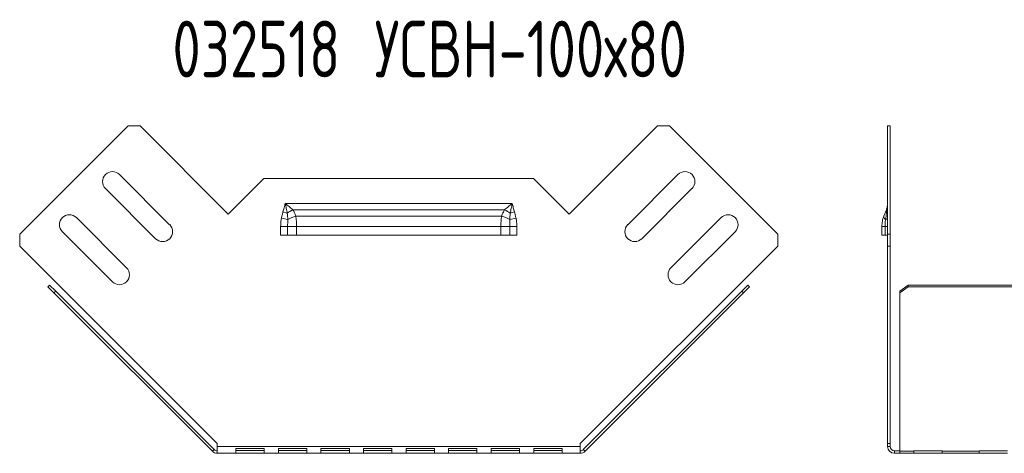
# Model space of a CAD drawing. Header units: millimetres. Extents: x -154 to 3245, y -1016 to 742.
# Tile 5 of 13: x 937 to 1284, y -72 to 81. Entities that reach past the tile are written whole.
import ezdxf

# ---------------------------------------------------------------- set-up
doc = ezdxf.new("R2010")
doc.units = ezdxf.units.MM
doc.styles.add('SLDTEXTSTYLE4', font='TXT', dxfattribs={"width": 0.7, "bigfont": 'bigfont'})

msp = doc.modelspace()

# ---------------------------------------------------------------- linework, layer by layer
at = {"color": 7, "linetype": 'Continuous', "lineweight": 15}
for p, q in [((936.79, 5.21), (974.97, 43.4)), ((979.21, 43.4), (974.97, 43.4)), ((979.21, 43.4), (1010.33, 12.28)), ((1130.48, 12.28), (1161.59, 43.4)), ((1165.83, 43.4), (1161.59, 43.4)), ((1165.83, 43.4), (1204.02, 5.21)), ((1243.61, 43.4), (1242.71, 43.4)), ((1242.71, 43.4), (1242.71, 5.21)), ((1243.61, 43.4), (1243.61, 5.21)), ((989.65, 8.58), (971.97, 26.26)), ((1010.33, 12.28), (1022.9, 24.86)), ((1022.9, 24.86), (1117.9, 24.86)), ((1117.9, 24.86), (1130.48, 12.28)), ((1168.83, 26.26), (1151.15, 8.58)), ((967.02, 21.31), (984.7, 3.63)), ((1156.1, 3.63), (1173.78, 21.31)), ((1030.4, 16.07), (1110.4, 16.07)), ((974.45, -6.62), (956.77, 11.06)), ((1029.06, 10.86), (1031.28, 10.39)), ((1029.6, 13.06), (1031.12, 12.61)), ((1033.07, 13.86), (1107.74, 13.86)), ((1034.11, 11.63), (1106.69, 11.63)), ((1109.53, 10.39), (1111.74, 10.86)), ((1109.69, 12.61), (1111.21, 13.06)), ((1184.03, 11.06), (1166.36, -6.62)), ((1028.78, 7.96), (1031.24, 7.96)), ((1028.78, 4.86), (1028.78, 7.96)), ((1031.24, 7.96), (1031.24, 4.86)), ((1031.24, 7.96), (1034.4, 7.96)), ((1034.4, 7.96), (1034.4, 4.86)), ((1034.4, 7.96), (1106.4, 7.96)), ((1106.4, 4.86), (1106.4, 7.96)), ((1106.4, 7.96), (1109.56, 7.96)), ((1109.56, 4.86), (1109.56, 7.96)), ((1109.56, 7.96), (1112.02, 7.96)), ((1112.02, 7.96), (1112.02, 4.86)), ((1240.71, 7.96), (1241.84, 7.96)), ((1240.71, 4.86), (1240.71, 7.96)), ((1241.84, 7.96), (1242.71, 7.96)), ((1241.84, 4.86), (1241.84, 7.96)), ((936.79, 5.21), (936.79, 0.97)), ((951.82, 6.11), (969.5, -11.57)), ((1031.24, 4.86), (1028.78, 4.86)), ((1034.4, 4.86), (1031.24, 4.86)), ((1034.4, 4.86), (1106.4, 4.86)), ((1109.56, 4.86), (1106.4, 4.86)), ((1112.02, 4.86), (1109.56, 4.86)), ((1171.31, -11.57), (1188.98, 6.11)), ((1204.02, 0.97), (1204.02, 5.21)), ((1241.84, 4.86), (1240.71, 4.86)), ((1242.71, 4.86), (1241.84, 4.86)), ((1242.71, 5.21), (1243.61, 5.21)), ((1242.71, 0.97), (1242.71, 5.21)), ((1243.61, 5.21), (1243.61, 0.97)), ((1006.4, -68.64), (936.79, 0.97)), ((1204.02, 0.97), (1134.41, -68.64)), ((1242.71, 0.97), (1242.71, -68.64)), ((1243.61, 0.97), (1242.71, 0.97)), ((1243.61, 0.97), (1243.61, -68.64)), ((946.71, -13.39), (947.35, -12.76)), ((948.83, -15.51), (946.71, -13.39)), ((947.35, -12.76), (949.47, -14.88)), ((1191.33, -14.88), (1193.46, -12.76)), ((1194.09, -13.39), (1191.97, -15.51)), ((1193.46, -12.76), (1194.09, -13.39)), ((1247.01, -14.88), (1250.01, -12.76)), ((1250.01, -13.39), (1247.01, -15.51)), ((1250.01, -12.76), (1250.01, -13.39)), ((1250.01, -12.76), (1337.11, -12.76)), ((1250.01, -13.39), (1337.11, -13.39)), ((949.47, -14.88), (948.83, -15.51)), ((1004.7, -71.38), (948.83, -15.51)), ((1005.34, -70.74), (949.47, -14.88)), ((1191.33, -14.88), (1135.47, -70.74)), ((1191.97, -15.51), (1136.11, -71.38)), ((1191.97, -15.51), (1191.33, -14.88)), ((1247.01, -15.51), (1247.01, -14.88)), ((1247.01, -71.38), (1247.01, -15.51)), ((1006.4, -69.68), (1006.4, -68.64)), ((1134.41, -68.64), (1134.41, -69.68)), ((1242.71, -68.64), (1243.61, -68.64)), ((1242.71, -68.64), (1242.71, -69.68)), ((1243.61, -68.64), (1243.61, -69.68)), ((1004.7, -71.38), (1005.34, -70.74)), ((1134.41, -69.68), (1006.4, -69.68)), ((1006.4, -69.68), (1006.4, -72.08)), ((1134.41, -72.08), (1006.4, -72.08)), ((1012.99, -70.33), (1022.99, -70.33)), ((1012.99, -71.99), (1012.99, -70.33)), ((1022.99, -71.13), (1012.99, -71.13)), ((1022.99, -71.99), (1012.99, -71.99)), ((1022.99, -70.33), (1022.99, -71.99)), ((1027.99, -70.33), (1037.99, -70.33)), ((1027.99, -71.99), (1027.99, -70.33)), ((1037.99, -71.13), (1027.99, -71.13)), ((1037.99, -71.99), (1027.99, -71.99)), ((1037.99, -70.33), (1037.99, -71.99)), ((1042.99, -70.33), (1052.99, -70.33)), ((1042.99, -71.99), (1042.99, -70.33)), ((1052.99, -71.13), (1042.99, -71.13)), ((1052.99, -71.99), (1042.99, -71.99)), ((1052.99, -70.33), (1052.99, -71.99)), ((1057.99, -70.33), (1067.99, -70.33)), ((1057.99, -71.99), (1057.99, -70.33)), ((1067.99, -71.13), (1057.99, -71.13)), ((1067.99, -71.99), (1057.99, -71.99)), ((1067.99, -70.33), (1067.99, -71.99)), ((1072.99, -70.33), (1082.99, -70.33)), ((1072.99, -71.99), (1072.99, -70.33)), ((1082.99, -71.13), (1072.99, -71.13)), ((1082.99, -71.99), (1072.99, -71.99)), ((1082.99, -70.33), (1082.99, -71.99)), ((1087.99, -70.33), (1097.99, -70.33)), ((1087.99, -71.99), (1087.99, -70.33)), ((1097.99, -71.13), (1087.99, -71.13)), ((1097.99, -71.99), (1087.99, -71.99)), ((1097.99, -70.33), (1097.99, -71.99)), ((1102.99, -70.33), (1112.99, -70.33)), ((1102.99, -71.99), (1102.99, -70.33)), ((1112.99, -71.13), (1102.99, -71.13)), ((1112.99, -71.99), (1102.99, -71.99)), ((1112.99, -70.33), (1112.99, -71.99)), ((1117.99, -70.33), (1127.99, -70.33)), ((1117.99, -71.99), (1117.99, -70.33)), ((1127.99, -71.13), (1117.99, -71.13)), ((1127.99, -71.99), (1117.99, -71.99)), ((1127.99, -70.33), (1127.99, -71.99)), ((1134.41, -72.08), (1134.41, -69.68)), ((1135.47, -70.74), (1136.11, -71.38)), ((1243.61, -69.68), (1242.71, -69.68)), ((1245.11, -71.18), (1245.11, -72.08)), ((1245.11, -71.18), (1247.01, -71.18)), ((1245.11, -72.08), (1247.01, -72.08)), ((1247.01, -71.38), (1252.01, -71.38)), ((1247.01, -71.38), (1247.01, -72.08)), ((1247.01, -72.08), (1252.01, -72.08)), ((1252.01, -71.21), (1262.01, -71.21)), ((1252.01, -71.38), (1252.01, -71.21)), ((1252.01, -72.08), (1252.01, -71.38)), ((1262.01, -72.08), (1252.01, -72.08)), ((1262.01, -71.21), (1262.01, -71.38)), ((1262.01, -71.38), (1275.01, -71.38)), ((1262.01, -71.38), (1262.01, -72.08)), ((1262.01, -72.08), (1275.01, -72.08)), ((1275.01, -71.21), (1285.01, -71.21)), ((1275.01, -71.38), (1275.01, -71.21)), ((1275.01, -72.08), (1275.01, -71.38)), ((1285.01, -72.08), (1275.01, -72.08))]:
    msp.add_line(p, q, dxfattribs=at)
at = {"color": 7, "linetype": 'Continuous', "lineweight": 15, "flags": 128}
msp.add_lwpolyline([(1241.99, 10.39), (1242.16, 10.44), (1242.3, 10.5), (1242.43, 10.56), (1242.53, 10.61), (1242.61, 10.67), (1242.67, 10.73), (1242.7, 10.8), (1242.71, 10.86)], dxfattribs=at)
at = {"color": 7, "linetype": 'Continuous', "lineweight": 15}
for centre, radius, start, end in [((969.5, 23.78), 3.5, 45, 225), ((1171.31, 23.78), 3.5, 315, 135), ((954.3, 8.58), 3.5, 45, 225), ((1040.46, 0.24), 15.5, 118.4887, 127.064), ((1037.97, -1.06), 13.26, 106.893, 120.3065), ((1102.84, -1.06), 13.26, 59.6935, 73.107), ((1100.34, 0.24), 15.5, 52.936, 61.5113), ((1186.51, 8.58), 3.5, 315, 135), ((1242.73, 11.49), 1.32, 173.7454, 236.1908), ((1243.83, 13.33), 1.62, 160.9976, 206.5296), ((1242.12, 13.15), 0.6, 295.306, 351.5455), ((987.18, 6.11), 3.5, 225, 45), ((1153.63, 6.11), 3.5, 135, 315), ((971.97, -9.1), 3.5, 225, 45), ((1168.83, -9.1), 3.5, 135, 315), ((1006.4, -69.68), 2.4, 225, 270), ((1006.4, -69.68), 1.5, 225, 270), ((1134.41, -69.68), 1.5, 270, 315), ((1134.41, -69.68), 2.4, 270, 315), ((1245.11, -69.68), 2.4, 180, 270), ((1245.11, -69.68), 1.5, 180, 270)]:
    msp.add_arc(centre, radius, start, end, dxfattribs=at)
for points, knots in [([(1029.6, 13.06), (1029.75, 13.56), (1029.88, 14.06), (1030.15, 15.06), (1030.27, 15.56), (1030.4, 16.07)], [0, 0, 0, 0, 0.5, 0.5, 1, 1, 1, 1]), ([(1033.07, 13.86), (1032.64, 14.23), (1032.2, 14.6), (1031.31, 15.33), (1030.85, 15.7), (1030.4, 16.07)], [0, 0, 0, 0, 0.5, 0.5, 1, 1, 1, 1]), ([(1031.12, 12.61), (1031, 13.18), (1030.89, 13.75), (1030.65, 14.91), (1030.52, 15.49), (1030.4, 16.07)], [0, 0, 0, 0, 0.5, 0.5, 1, 1, 1, 1]), ([(1107.74, 13.86), (1108.16, 14.23), (1108.6, 14.6), (1109.5, 15.33), (1109.95, 15.7), (1110.4, 16.07)], [0, 0, 0, 0, 0.5, 0.5, 1, 1, 1, 1]), ([(1109.69, 12.61), (1109.8, 13.18), (1109.92, 13.75), (1110.16, 14.91), (1110.28, 15.49), (1110.4, 16.07)], [0, 0, 0, 0, 0.5, 0.5, 1, 1, 1, 1]), ([(1111.21, 13.06), (1111.06, 13.56), (1110.92, 14.06), (1110.66, 15.06), (1110.53, 15.56), (1110.4, 16.07)], [0, 0, 0, 0, 0.5, 0.5, 1, 1, 1, 1]), ([(1242.29, 13.86), (1242.44, 14.23), (1242.54, 14.6), (1242.68, 15.33), (1242.71, 15.7), (1242.71, 16.07)], [0, 0, 0, 0, 0.5, 0.5, 1, 1, 1, 1]), ([(1242.38, 12.61), (1242.5, 13.18), (1242.58, 13.75), (1242.69, 14.91), (1242.71, 15.49), (1242.71, 16.07)], [0, 0, 0, 0, 0.5, 0.5, 1, 1, 1, 1]), ([(1028.78, 7.96), (1028.78, 8.45), (1028.8, 8.93), (1028.89, 9.9), (1028.96, 10.38), (1029.06, 10.86)], [0, 0, 0, 0, 0.5, 0.5, 1, 1, 1, 1]), ([(1029.06, 10.86), (1029.14, 11.23), (1029.22, 11.6), (1029.4, 12.33), (1029.49, 12.7), (1029.6, 13.06)], [0, 0, 0, 0, 0.5, 0.5, 1, 1, 1, 1]), ([(1033.07, 13.86), (1033.29, 13.51), (1033.48, 13.14), (1033.82, 12.4), (1033.98, 12.02), (1034.11, 11.63)], [0, 0, 0, 0, 0.5, 0.5, 1, 1, 1, 1]), ([(1034.11, 11.63), (1034.22, 11.05), (1034.29, 10.45), (1034.36, 9.53), (1034.37, 9.22), (1034.4, 8.59), (1034.4, 8.27), (1034.4, 7.96)], [0, 0, 0, 0, 0.5, 0.5, 0.75, 0.75, 1, 1, 1, 1]), ([(1106.4, 7.96), (1106.4, 8.27), (1106.41, 8.59), (1106.43, 9.22), (1106.45, 9.53), (1106.52, 10.45), (1106.59, 11.05), (1106.69, 11.63)], [0, 0, 0, 0, 0.25, 0.25, 0.5, 0.5, 1, 1, 1, 1]), ([(1106.69, 11.63), (1106.83, 12.02), (1106.98, 12.4), (1107.32, 13.14), (1107.52, 13.51), (1107.74, 13.86)], [0, 0, 0, 0, 0.5, 0.5, 1, 1, 1, 1]), ([(1111.21, 13.06), (1111.31, 12.7), (1111.41, 12.33), (1111.58, 11.6), (1111.66, 11.23), (1111.74, 10.86)], [0, 0, 0, 0, 0.5, 0.5, 1, 1, 1, 1]), ([(1111.74, 10.86), (1111.84, 10.38), (1111.91, 9.9), (1112, 8.93), (1112.02, 8.45), (1112.02, 7.96)], [0, 0, 0, 0, 0.5, 0.5, 1, 1, 1, 1]), ([(1240.71, 7.96), (1240.71, 8.27), (1240.73, 8.59), (1240.79, 9.22), (1240.83, 9.53), (1241.01, 10.45), (1241.18, 11.05), (1241.41, 11.63)], [0, 0, 0, 0, 0.25, 0.25, 0.5, 0.5, 1, 1, 1, 1]), ([(1241.41, 11.63), (1241.57, 12.02), (1241.72, 12.4), (1242.01, 13.14), (1242.16, 13.51), (1242.29, 13.86)], [0, 0, 0, 0, 0.5, 0.5, 1, 1, 1, 1]), ([(1031.28, 10.39), (1031.26, 9.99), (1031.26, 9.58), (1031.25, 8.77), (1031.24, 8.37), (1031.24, 7.96)], [0, 0, 0, 0, 0.5, 0.5, 1, 1, 1, 1]), ([(1109.56, 7.96), (1109.56, 8.37), (1109.56, 8.77), (1109.55, 9.58), (1109.54, 9.99), (1109.53, 10.39)], [0, 0, 0, 0, 0.5, 0.5, 1, 1, 1, 1]), ([(1241.84, 7.96), (1241.84, 8.37), (1241.85, 8.77), (1241.9, 9.58), (1241.94, 9.99), (1241.99, 10.39)], [0, 0, 0, 0, 0.5, 0.5, 1, 1, 1, 1])]:
    msp.add_open_spline(points, degree=3, knots=knots, dxfattribs=at)
for points in [[(1031.12, 12.61), (1031.19, 11.87), (1031.25, 11.13), (1031.28, 10.39)], [(1109.53, 10.39), (1109.56, 11.13), (1109.61, 11.87), (1109.69, 12.61)], [(1241.99, 10.39), (1242.12, 11.13), (1242.25, 11.87), (1242.38, 12.61)]]:
    msp.add_open_spline(points, degree=3, dxfattribs=at)

# ---------------------------------------------------------------- texts
at = {"color": 7, "linetype": 'Continuous', "lineweight": 0, "insert": (990.63, 80.54), "char_height": 20, "attachment_point": 1, "style": 'SLDTEXTSTYLE4'}
msp.add_mtext('032518 \\M+18454\\M+18452\\M+18442\\M+1844E-100\\M+1848780', dxfattribs=at)

doc.saveas('drawing.dxf')
